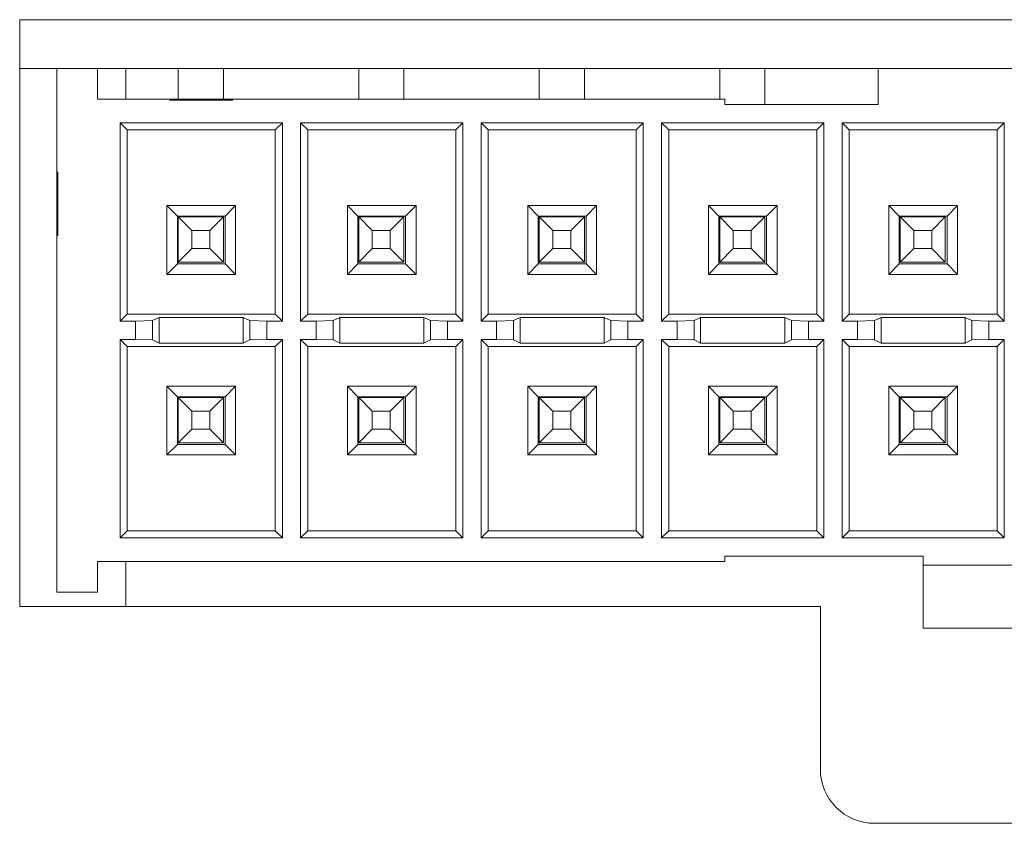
# Model space of a CAD drawing. Header units: inches. Extents: x 0.3 to 21.7, y 0.5 to 16.5.
# Tile 11 of 37: x 7.04 to 7.585, y 6.269 to 6.714. Entities that reach past the tile are written whole.
import ezdxf

# ---------------------------------------------------------------- set-up
doc = ezdxf.new("R2010")
doc.units = ezdxf.units.IN
doc.header["$MEASUREMENT"] = 0

msp = doc.modelspace()

# ---------------------------------------------------------------- linework, layer by layer
at = {"color": 7, "linetype": 'Continuous', "lineweight": 15}
for p, q in [((8.14158, 6.71397), (7.03958, 6.71397)), ((7.03958, 6.71397), (7.03958, 6.38897)), ((7.03958, 6.68697), (7.06018, 6.68697)), ((7.06018, 6.62947), (7.06018, 6.68697)), ((7.08268, 6.68697), (7.06018, 6.68697)), ((7.08268, 6.66997), (7.08268, 6.68697)), ((7.08268, 6.68697), (7.51518, 6.68697)), ((7.09843, 6.66997), (7.09843, 6.68697)), ((7.12743, 6.66997), (7.12743, 6.68697)), ((7.15243, 6.66997), (7.15243, 6.68697)), ((7.22743, 6.66997), (7.22743, 6.68697)), ((7.25243, 6.66997), (7.25243, 6.68697)), ((7.32743, 6.66997), (7.32743, 6.68697)), ((7.35243, 6.66997), (7.35243, 6.68697)), ((7.42743, 6.66997), (7.42743, 6.68697)), ((7.45243, 6.66697), (7.45243, 6.68697)), ((7.51518, 6.68697), (7.51518, 6.66697)), ((7.66518, 6.68697), (7.51518, 6.68697)), ((7.12268, 6.66997), (7.08268, 6.66997)), ((7.12268, 6.66947), (7.12268, 6.66997)), ((7.14018, 6.66997), (7.12268, 6.66997)), ((7.12268, 6.66947), (7.15768, 6.66947)), ((7.14018, 6.66947), (7.14018, 6.66997)), ((7.15768, 6.66997), (7.14018, 6.66997)), ((7.15768, 6.66947), (7.15768, 6.66997)), ((7.43018, 6.66997), (7.15768, 6.66997)), ((7.43018, 6.66997), (7.43018, 6.66697)), ((7.51518, 6.66697), (7.43018, 6.66697)), ((7.18511, 6.6569), (7.09525, 6.6569)), ((7.09525, 6.6569), (7.09525, 6.54705)), ((7.09525, 6.6569), (7.09918, 6.65297)), ((7.18511, 6.6569), (7.18118, 6.65297)), ((7.18511, 6.54705), (7.18511, 6.6569)), ((7.28511, 6.6569), (7.19525, 6.6569)), ((7.19525, 6.6569), (7.19525, 6.54705)), ((7.19525, 6.6569), (7.19918, 6.65297)), ((7.28511, 6.6569), (7.28118, 6.65297)), ((7.28511, 6.54705), (7.28511, 6.6569)), ((7.38511, 6.6569), (7.29525, 6.6569)), ((7.29525, 6.6569), (7.29525, 6.54705)), ((7.29525, 6.6569), (7.29918, 6.65297)), ((7.38511, 6.6569), (7.38118, 6.65297)), ((7.38511, 6.54705), (7.38511, 6.6569)), ((7.48511, 6.6569), (7.39525, 6.6569)), ((7.39525, 6.6569), (7.39525, 6.54705)), ((7.39525, 6.6569), (7.39918, 6.65297)), ((7.48511, 6.6569), (7.48118, 6.65297)), ((7.48511, 6.54705), (7.48511, 6.6569)), ((7.58511, 6.6569), (7.49525, 6.6569)), ((7.49525, 6.6569), (7.49525, 6.54705)), ((7.49525, 6.6569), (7.49918, 6.65297)), ((7.58511, 6.6569), (7.58118, 6.65297)), ((7.58511, 6.54705), (7.58511, 6.6569)), ((7.09918, 6.65297), (7.09918, 6.55097)), ((7.18118, 6.65297), (7.09918, 6.65297)), ((7.18118, 6.55097), (7.18118, 6.65297)), ((7.28118, 6.65297), (7.19918, 6.65297)), ((7.19918, 6.65297), (7.19918, 6.55097)), ((7.28118, 6.55097), (7.28118, 6.65297)), ((7.38118, 6.65297), (7.29918, 6.65297)), ((7.29918, 6.65297), (7.29918, 6.55097)), ((7.38118, 6.55097), (7.38118, 6.65297)), ((7.39918, 6.65297), (7.39918, 6.55097)), ((7.48118, 6.65297), (7.39918, 6.65297)), ((7.48118, 6.55097), (7.48118, 6.65297)), ((7.58118, 6.65297), (7.49918, 6.65297)), ((7.49918, 6.65297), (7.49918, 6.55097)), ((7.58118, 6.55097), (7.58118, 6.65297)), ((7.06068, 6.62947), (7.06018, 6.62947)), ((7.06018, 6.62947), (7.06018, 6.61197)), ((7.06068, 6.59447), (7.06068, 6.62947)), ((7.06068, 6.61197), (7.06018, 6.61197)), ((7.06018, 6.61197), (7.06018, 6.59447)), ((7.12116, 6.611), (7.12693, 6.60522)), ((7.12116, 6.611), (7.1592, 6.611)), ((7.12116, 6.57295), (7.12116, 6.611)), ((7.15343, 6.60522), (7.1592, 6.611)), ((7.1592, 6.57295), (7.1592, 6.611)), ((7.22116, 6.611), (7.22693, 6.60522)), ((7.22116, 6.611), (7.2592, 6.611)), ((7.22116, 6.57295), (7.22116, 6.611)), ((7.25343, 6.60522), (7.2592, 6.611)), ((7.2592, 6.57295), (7.2592, 6.611)), ((7.32116, 6.611), (7.32693, 6.60522)), ((7.32116, 6.611), (7.3592, 6.611)), ((7.32116, 6.57295), (7.32116, 6.611)), ((7.35343, 6.60522), (7.3592, 6.611)), ((7.3592, 6.57295), (7.3592, 6.611)), ((7.42116, 6.611), (7.42693, 6.60522)), ((7.42116, 6.611), (7.4592, 6.611)), ((7.42116, 6.57295), (7.42116, 6.611)), ((7.45343, 6.60522), (7.4592, 6.611)), ((7.4592, 6.57295), (7.4592, 6.611)), ((7.52116, 6.611), (7.52693, 6.60522)), ((7.52116, 6.611), (7.5592, 6.611)), ((7.52116, 6.57295), (7.52116, 6.611)), ((7.55343, 6.60522), (7.5592, 6.611)), ((7.5592, 6.57295), (7.5592, 6.611)), ((7.12693, 6.60522), (7.15343, 6.60522)), ((7.12693, 6.57872), (7.12693, 6.60522)), ((7.12743, 6.57972), (7.12743, 6.60472)), ((7.12743, 6.60472), (7.13493, 6.59722)), ((7.12743, 6.60472), (7.15243, 6.60472)), ((7.15243, 6.60472), (7.14493, 6.59722)), ((7.15243, 6.60472), (7.15243, 6.57972)), ((7.15343, 6.57872), (7.15343, 6.60522)), ((7.22693, 6.60522), (7.25343, 6.60522)), ((7.22693, 6.57872), (7.22693, 6.60522)), ((7.22743, 6.60472), (7.25243, 6.60472)), ((7.22743, 6.60472), (7.23493, 6.59722)), ((7.22743, 6.57972), (7.22743, 6.60472)), ((7.25243, 6.60472), (7.24493, 6.59722)), ((7.25243, 6.60472), (7.25243, 6.57972)), ((7.25343, 6.57872), (7.25343, 6.60522)), ((7.32693, 6.60522), (7.35343, 6.60522)), ((7.32693, 6.57872), (7.32693, 6.60522)), ((7.32743, 6.57972), (7.32743, 6.60472)), ((7.32743, 6.60472), (7.33493, 6.59722)), ((7.32743, 6.60472), (7.35243, 6.60472)), ((7.35243, 6.60472), (7.34493, 6.59722)), ((7.35243, 6.60472), (7.35243, 6.57972)), ((7.35343, 6.57872), (7.35343, 6.60522)), ((7.42693, 6.60522), (7.45343, 6.60522)), ((7.42693, 6.57872), (7.42693, 6.60522)), ((7.42743, 6.60472), (7.45243, 6.60472)), ((7.42743, 6.60472), (7.43493, 6.59722)), ((7.42743, 6.57972), (7.42743, 6.60472)), ((7.45243, 6.60472), (7.44493, 6.59722)), ((7.45243, 6.60472), (7.45243, 6.57972)), ((7.45343, 6.57872), (7.45343, 6.60522)), ((7.52693, 6.60522), (7.55343, 6.60522)), ((7.52693, 6.57872), (7.52693, 6.60522)), ((7.52743, 6.57972), (7.52743, 6.60472)), ((7.52743, 6.60472), (7.53493, 6.59722)), ((7.52743, 6.60472), (7.55243, 6.60472)), ((7.55243, 6.60472), (7.54493, 6.59722)), ((7.55243, 6.60472), (7.55243, 6.57972)), ((7.55343, 6.57872), (7.55343, 6.60522)), ((7.13493, 6.59722), (7.13493, 6.58722)), ((7.14493, 6.59722), (7.13493, 6.59722)), ((7.14493, 6.58722), (7.14493, 6.59722)), ((7.23493, 6.59722), (7.23493, 6.58722)), ((7.24493, 6.59722), (7.23493, 6.59722)), ((7.24493, 6.58722), (7.24493, 6.59722)), ((7.33493, 6.59722), (7.33493, 6.58722)), ((7.34493, 6.59722), (7.33493, 6.59722)), ((7.34493, 6.58722), (7.34493, 6.59722)), ((7.44493, 6.59722), (7.43493, 6.59722)), ((7.43493, 6.59722), (7.43493, 6.58722)), ((7.44493, 6.58722), (7.44493, 6.59722)), ((7.53493, 6.59722), (7.53493, 6.58722)), ((7.54493, 6.59722), (7.53493, 6.59722)), ((7.54493, 6.58722), (7.54493, 6.59722)), ((7.06018, 6.39697), (7.06018, 6.59447)), ((7.06068, 6.59447), (7.06018, 6.59447)), ((7.13493, 6.58722), (7.12743, 6.57972)), ((7.13493, 6.58722), (7.14493, 6.58722)), ((7.14493, 6.58722), (7.15243, 6.57972)), ((7.23493, 6.58722), (7.22743, 6.57972)), ((7.23493, 6.58722), (7.24493, 6.58722)), ((7.24493, 6.58722), (7.25243, 6.57972)), ((7.33493, 6.58722), (7.32743, 6.57972)), ((7.33493, 6.58722), (7.34493, 6.58722)), ((7.34493, 6.58722), (7.35243, 6.57972)), ((7.43493, 6.58722), (7.42743, 6.57972)), ((7.43493, 6.58722), (7.44493, 6.58722)), ((7.44493, 6.58722), (7.45243, 6.57972)), ((7.53493, 6.58722), (7.52743, 6.57972)), ((7.53493, 6.58722), (7.54493, 6.58722)), ((7.54493, 6.58722), (7.55243, 6.57972)), ((7.15243, 6.57972), (7.12743, 6.57972)), ((7.25243, 6.57972), (7.22743, 6.57972)), ((7.35243, 6.57972), (7.32743, 6.57972)), ((7.45243, 6.57972), (7.42743, 6.57972)), ((7.55243, 6.57972), (7.52743, 6.57972)), ((7.12693, 6.57872), (7.12116, 6.57295)), ((7.15343, 6.57872), (7.12693, 6.57872)), ((7.1592, 6.57295), (7.15343, 6.57872)), ((7.22693, 6.57872), (7.22116, 6.57295)), ((7.25343, 6.57872), (7.22693, 6.57872)), ((7.2592, 6.57295), (7.25343, 6.57872)), ((7.32693, 6.57872), (7.32116, 6.57295)), ((7.35343, 6.57872), (7.32693, 6.57872)), ((7.3592, 6.57295), (7.35343, 6.57872)), ((7.42693, 6.57872), (7.42116, 6.57295)), ((7.45343, 6.57872), (7.42693, 6.57872)), ((7.4592, 6.57295), (7.45343, 6.57872)), ((7.52693, 6.57872), (7.52116, 6.57295)), ((7.55343, 6.57872), (7.52693, 6.57872)), ((7.5592, 6.57295), (7.55343, 6.57872)), ((7.1592, 6.57295), (7.12116, 6.57295)), ((7.2592, 6.57295), (7.22116, 6.57295)), ((7.3592, 6.57295), (7.32116, 6.57295)), ((7.4592, 6.57295), (7.42116, 6.57295)), ((7.5592, 6.57295), (7.52116, 6.57295)), ((7.09525, 6.54705), (7.09918, 6.55097)), ((7.09525, 6.54705), (7.10383, 6.54705)), ((7.09918, 6.55097), (7.18118, 6.55097)), ((7.1132, 6.54731), (7.10383, 6.54705)), ((7.10383, 6.54705), (7.10383, 6.5369)), ((7.11687, 6.54914), (7.1132, 6.54731)), ((7.1132, 6.54731), (7.1132, 6.53664)), ((7.16349, 6.54914), (7.11687, 6.54914)), ((7.11687, 6.54914), (7.11687, 6.53481)), ((7.16716, 6.54731), (7.16349, 6.54914)), ((7.16349, 6.54914), (7.16349, 6.53481)), ((7.17653, 6.54705), (7.16716, 6.54731)), ((7.16716, 6.53664), (7.16716, 6.54731)), ((7.17653, 6.54705), (7.17653, 6.5369)), ((7.17653, 6.54705), (7.18511, 6.54705)), ((7.18511, 6.54705), (7.18118, 6.55097)), ((7.19525, 6.54705), (7.19918, 6.55097)), ((7.19525, 6.54705), (7.20383, 6.54705)), ((7.19918, 6.55097), (7.28118, 6.55097)), ((7.2132, 6.54731), (7.20383, 6.54705)), ((7.20383, 6.54705), (7.20383, 6.5369)), ((7.21687, 6.54914), (7.2132, 6.54731)), ((7.2132, 6.54731), (7.2132, 6.53664)), ((7.26349, 6.54914), (7.21687, 6.54914)), ((7.21687, 6.54914), (7.21687, 6.53481)), ((7.26716, 6.54731), (7.26349, 6.54914)), ((7.26349, 6.54914), (7.26349, 6.53481)), ((7.27653, 6.54705), (7.26716, 6.54731)), ((7.26716, 6.53664), (7.26716, 6.54731)), ((7.27653, 6.54705), (7.27653, 6.5369)), ((7.27653, 6.54705), (7.28511, 6.54705)), ((7.28511, 6.54705), (7.28118, 6.55097)), ((7.29525, 6.54705), (7.29918, 6.55097)), ((7.29525, 6.54705), (7.30383, 6.54705)), ((7.29918, 6.55097), (7.38118, 6.55097)), ((7.3132, 6.54731), (7.30383, 6.54705)), ((7.30383, 6.54705), (7.30383, 6.5369)), ((7.31687, 6.54914), (7.3132, 6.54731)), ((7.3132, 6.54731), (7.3132, 6.53664)), ((7.36349, 6.54914), (7.31687, 6.54914)), ((7.31687, 6.54914), (7.31687, 6.53481)), ((7.36716, 6.54731), (7.36349, 6.54914)), ((7.36349, 6.54914), (7.36349, 6.53481)), ((7.36716, 6.53664), (7.36716, 6.54731)), ((7.37653, 6.54705), (7.36716, 6.54731)), ((7.37653, 6.54705), (7.37653, 6.5369)), ((7.37653, 6.54705), (7.38511, 6.54705)), ((7.38511, 6.54705), (7.38118, 6.55097)), ((7.39525, 6.54705), (7.39918, 6.55097)), ((7.39525, 6.54705), (7.40383, 6.54705)), ((7.39918, 6.55097), (7.48118, 6.55097)), ((7.4132, 6.54731), (7.40383, 6.54705)), ((7.40383, 6.54705), (7.40383, 6.5369)), ((7.41687, 6.54914), (7.4132, 6.54731)), ((7.4132, 6.54731), (7.4132, 6.53664)), ((7.46349, 6.54914), (7.41687, 6.54914)), ((7.41687, 6.54914), (7.41687, 6.53481)), ((7.46716, 6.54731), (7.46349, 6.54914)), ((7.46349, 6.54914), (7.46349, 6.53481)), ((7.46716, 6.53664), (7.46716, 6.54731)), ((7.47653, 6.54705), (7.46716, 6.54731)), ((7.47653, 6.54705), (7.47653, 6.5369)), ((7.47653, 6.54705), (7.48511, 6.54705)), ((7.48511, 6.54705), (7.48118, 6.55097)), ((7.49525, 6.54705), (7.49918, 6.55097)), ((7.49525, 6.54705), (7.50383, 6.54705)), ((7.49918, 6.55097), (7.58118, 6.55097)), ((7.5132, 6.54731), (7.50383, 6.54705)), ((7.50383, 6.54705), (7.50383, 6.5369)), ((7.51687, 6.54914), (7.5132, 6.54731)), ((7.5132, 6.54731), (7.5132, 6.53664)), ((7.56349, 6.54914), (7.51687, 6.54914)), ((7.51687, 6.54914), (7.51687, 6.53481)), ((7.56716, 6.54731), (7.56349, 6.54914)), ((7.56349, 6.54914), (7.56349, 6.53481)), ((7.56716, 6.53664), (7.56716, 6.54731)), ((7.57653, 6.54705), (7.56716, 6.54731)), ((7.57653, 6.54705), (7.57653, 6.5369)), ((7.57653, 6.54705), (7.58511, 6.54705)), ((7.58511, 6.54705), (7.58118, 6.55097)), ((7.09525, 6.5369), (7.10383, 6.5369)), ((7.09525, 6.42705), (7.09525, 6.5369)), ((7.09525, 6.5369), (7.09918, 6.53297)), ((7.1132, 6.53664), (7.10383, 6.5369)), ((7.11687, 6.53481), (7.1132, 6.53664)), ((7.16716, 6.53664), (7.16349, 6.53481)), ((7.17653, 6.5369), (7.16716, 6.53664)), ((7.17653, 6.5369), (7.18511, 6.5369)), ((7.18511, 6.5369), (7.18118, 6.53297)), ((7.18511, 6.5369), (7.18511, 6.42705)), ((7.19525, 6.5369), (7.20383, 6.5369)), ((7.19525, 6.42705), (7.19525, 6.5369)), ((7.19525, 6.5369), (7.19918, 6.53297)), ((7.2132, 6.53664), (7.20383, 6.5369)), ((7.21687, 6.53481), (7.2132, 6.53664)), ((7.26716, 6.53664), (7.26349, 6.53481)), ((7.27653, 6.5369), (7.26716, 6.53664)), ((7.27653, 6.5369), (7.28511, 6.5369)), ((7.28511, 6.5369), (7.28118, 6.53297)), ((7.28511, 6.5369), (7.28511, 6.42705)), ((7.29525, 6.5369), (7.30383, 6.5369)), ((7.29525, 6.42705), (7.29525, 6.5369)), ((7.29525, 6.5369), (7.29918, 6.53297)), ((7.3132, 6.53664), (7.30383, 6.5369)), ((7.31687, 6.53481), (7.3132, 6.53664)), ((7.36716, 6.53664), (7.36349, 6.53481)), ((7.37653, 6.5369), (7.36716, 6.53664)), ((7.37653, 6.5369), (7.38511, 6.5369)), ((7.38511, 6.5369), (7.38118, 6.53297)), ((7.38511, 6.5369), (7.38511, 6.42705)), ((7.39525, 6.5369), (7.40383, 6.5369)), ((7.39525, 6.42705), (7.39525, 6.5369)), ((7.39525, 6.5369), (7.39918, 6.53297)), ((7.4132, 6.53664), (7.40383, 6.5369)), ((7.41687, 6.53481), (7.4132, 6.53664)), ((7.46716, 6.53664), (7.46349, 6.53481)), ((7.47653, 6.5369), (7.46716, 6.53664)), ((7.47653, 6.5369), (7.48511, 6.5369)), ((7.48511, 6.5369), (7.48118, 6.53297)), ((7.48511, 6.5369), (7.48511, 6.42705)), ((7.49525, 6.5369), (7.50383, 6.5369)), ((7.49525, 6.42705), (7.49525, 6.5369)), ((7.49525, 6.5369), (7.49918, 6.53297)), ((7.5132, 6.53664), (7.50383, 6.5369)), ((7.51687, 6.53481), (7.5132, 6.53664)), ((7.56716, 6.53664), (7.56349, 6.53481)), ((7.57653, 6.5369), (7.56716, 6.53664)), ((7.57653, 6.5369), (7.58511, 6.5369)), ((7.58511, 6.5369), (7.58118, 6.53297)), ((7.58511, 6.5369), (7.58511, 6.42705)), ((7.09918, 6.53297), (7.18118, 6.53297)), ((7.09918, 6.43097), (7.09918, 6.53297)), ((7.16349, 6.53481), (7.11687, 6.53481)), ((7.18118, 6.53297), (7.18118, 6.43097)), ((7.19918, 6.53297), (7.28118, 6.53297)), ((7.19918, 6.43097), (7.19918, 6.53297)), ((7.26349, 6.53481), (7.21687, 6.53481)), ((7.28118, 6.53297), (7.28118, 6.43097)), ((7.29918, 6.53297), (7.38118, 6.53297)), ((7.29918, 6.43097), (7.29918, 6.53297)), ((7.36349, 6.53481), (7.31687, 6.53481)), ((7.38118, 6.53297), (7.38118, 6.43097)), ((7.39918, 6.43097), (7.39918, 6.53297)), ((7.39918, 6.53297), (7.48118, 6.53297)), ((7.46349, 6.53481), (7.41687, 6.53481)), ((7.48118, 6.53297), (7.48118, 6.43097)), ((7.49918, 6.43097), (7.49918, 6.53297)), ((7.49918, 6.53297), (7.58118, 6.53297)), ((7.56349, 6.53481), (7.51687, 6.53481)), ((7.58118, 6.53297), (7.58118, 6.43097)), ((7.1592, 6.511), (7.12116, 6.511)), ((7.12116, 6.511), (7.12116, 6.47295)), ((7.12693, 6.50522), (7.12116, 6.511)), ((7.1592, 6.511), (7.15343, 6.50522)), ((7.1592, 6.511), (7.1592, 6.47295)), ((7.2592, 6.511), (7.22116, 6.511)), ((7.22116, 6.511), (7.22116, 6.47295)), ((7.22693, 6.50522), (7.22116, 6.511)), ((7.2592, 6.511), (7.25343, 6.50522)), ((7.2592, 6.511), (7.2592, 6.47295)), ((7.3592, 6.511), (7.32116, 6.511)), ((7.32116, 6.511), (7.32116, 6.47295)), ((7.32693, 6.50522), (7.32116, 6.511)), ((7.3592, 6.511), (7.35343, 6.50522)), ((7.3592, 6.511), (7.3592, 6.47295)), ((7.4592, 6.511), (7.42116, 6.511)), ((7.42116, 6.511), (7.42116, 6.47295)), ((7.42693, 6.50522), (7.42116, 6.511)), ((7.4592, 6.511), (7.45343, 6.50522)), ((7.4592, 6.511), (7.4592, 6.47295)), ((7.5592, 6.511), (7.52116, 6.511)), ((7.52116, 6.511), (7.52116, 6.47295)), ((7.52693, 6.50522), (7.52116, 6.511)), ((7.5592, 6.511), (7.55343, 6.50522)), ((7.5592, 6.511), (7.5592, 6.47295)), ((7.15343, 6.50522), (7.12693, 6.50522)), ((7.12693, 6.50522), (7.12693, 6.47872)), ((7.12743, 6.50472), (7.15243, 6.50472)), ((7.12743, 6.50472), (7.13493, 6.49722)), ((7.12743, 6.47972), (7.12743, 6.50472)), ((7.15243, 6.50472), (7.14493, 6.49722)), ((7.15243, 6.50472), (7.15243, 6.47972)), ((7.15343, 6.50522), (7.15343, 6.47872)), ((7.22693, 6.50522), (7.22693, 6.47872)), ((7.25343, 6.50522), (7.22693, 6.50522)), ((7.22743, 6.47972), (7.22743, 6.50472)), ((7.22743, 6.50472), (7.23493, 6.49722)), ((7.22743, 6.50472), (7.25243, 6.50472)), ((7.25243, 6.50472), (7.24493, 6.49722)), ((7.25243, 6.50472), (7.25243, 6.47972)), ((7.25343, 6.50522), (7.25343, 6.47872)), ((7.32693, 6.50522), (7.32693, 6.47872)), ((7.35343, 6.50522), (7.32693, 6.50522)), ((7.32743, 6.47972), (7.32743, 6.50472)), ((7.32743, 6.50472), (7.33493, 6.49722)), ((7.32743, 6.50472), (7.35243, 6.50472)), ((7.35243, 6.50472), (7.34493, 6.49722)), ((7.35243, 6.50472), (7.35243, 6.47972)), ((7.35343, 6.50522), (7.35343, 6.47872)), ((7.45343, 6.50522), (7.42693, 6.50522)), ((7.42693, 6.50522), (7.42693, 6.47872)), ((7.42743, 6.50472), (7.45243, 6.50472)), ((7.42743, 6.50472), (7.43493, 6.49722)), ((7.42743, 6.47972), (7.42743, 6.50472)), ((7.45243, 6.50472), (7.44493, 6.49722)), ((7.45243, 6.50472), (7.45243, 6.47972)), ((7.45343, 6.50522), (7.45343, 6.47872)), ((7.52693, 6.50522), (7.52693, 6.47872)), ((7.55343, 6.50522), (7.52693, 6.50522)), ((7.52743, 6.50472), (7.55243, 6.50472)), ((7.52743, 6.50472), (7.53493, 6.49722)), ((7.52743, 6.47972), (7.52743, 6.50472)), ((7.55243, 6.50472), (7.54493, 6.49722)), ((7.55243, 6.50472), (7.55243, 6.47972)), ((7.55343, 6.50522), (7.55343, 6.47872)), ((7.13493, 6.49722), (7.13493, 6.48722)), ((7.14493, 6.49722), (7.13493, 6.49722)), ((7.14493, 6.48722), (7.14493, 6.49722)), ((7.23493, 6.49722), (7.23493, 6.48722)), ((7.24493, 6.49722), (7.23493, 6.49722)), ((7.24493, 6.48722), (7.24493, 6.49722)), ((7.33493, 6.49722), (7.33493, 6.48722)), ((7.34493, 6.49722), (7.33493, 6.49722)), ((7.34493, 6.48722), (7.34493, 6.49722)), ((7.44493, 6.49722), (7.43493, 6.49722)), ((7.43493, 6.49722), (7.43493, 6.48722)), ((7.44493, 6.48722), (7.44493, 6.49722)), ((7.54493, 6.49722), (7.53493, 6.49722)), ((7.53493, 6.49722), (7.53493, 6.48722)), ((7.54493, 6.48722), (7.54493, 6.49722)), ((7.13493, 6.48722), (7.12743, 6.47972)), ((7.13493, 6.48722), (7.14493, 6.48722)), ((7.14493, 6.48722), (7.15243, 6.47972)), ((7.23493, 6.48722), (7.22743, 6.47972)), ((7.23493, 6.48722), (7.24493, 6.48722)), ((7.24493, 6.48722), (7.25243, 6.47972)), ((7.33493, 6.48722), (7.32743, 6.47972)), ((7.33493, 6.48722), (7.34493, 6.48722)), ((7.34493, 6.48722), (7.35243, 6.47972)), ((7.43493, 6.48722), (7.42743, 6.47972)), ((7.43493, 6.48722), (7.44493, 6.48722)), ((7.44493, 6.48722), (7.45243, 6.47972)), ((7.53493, 6.48722), (7.52743, 6.47972)), ((7.53493, 6.48722), (7.54493, 6.48722)), ((7.54493, 6.48722), (7.55243, 6.47972)), ((7.12116, 6.47295), (7.12693, 6.47872)), ((7.12693, 6.47872), (7.15343, 6.47872)), ((7.15243, 6.47972), (7.12743, 6.47972)), ((7.15343, 6.47872), (7.1592, 6.47295)), ((7.22116, 6.47295), (7.22693, 6.47872)), ((7.22693, 6.47872), (7.25343, 6.47872)), ((7.25243, 6.47972), (7.22743, 6.47972)), ((7.25343, 6.47872), (7.2592, 6.47295)), ((7.32116, 6.47295), (7.32693, 6.47872)), ((7.32693, 6.47872), (7.35343, 6.47872)), ((7.35243, 6.47972), (7.32743, 6.47972)), ((7.35343, 6.47872), (7.3592, 6.47295)), ((7.42116, 6.47295), (7.42693, 6.47872)), ((7.42693, 6.47872), (7.45343, 6.47872)), ((7.45243, 6.47972), (7.42743, 6.47972)), ((7.45343, 6.47872), (7.4592, 6.47295)), ((7.52116, 6.47295), (7.52693, 6.47872)), ((7.52693, 6.47872), (7.55343, 6.47872)), ((7.55243, 6.47972), (7.52743, 6.47972)), ((7.55343, 6.47872), (7.5592, 6.47295)), ((7.12116, 6.47295), (7.1592, 6.47295)), ((7.22116, 6.47295), (7.2592, 6.47295)), ((7.32116, 6.47295), (7.3592, 6.47295)), ((7.42116, 6.47295), (7.4592, 6.47295)), ((7.52116, 6.47295), (7.5592, 6.47295)), ((7.09525, 6.42705), (7.09918, 6.43097)), ((7.18511, 6.42705), (7.09525, 6.42705)), ((7.18118, 6.43097), (7.09918, 6.43097)), ((7.18511, 6.42705), (7.18118, 6.43097)), ((7.19525, 6.42705), (7.19918, 6.43097)), ((7.28511, 6.42705), (7.19525, 6.42705)), ((7.28118, 6.43097), (7.19918, 6.43097)), ((7.28511, 6.42705), (7.28118, 6.43097)), ((7.29525, 6.42705), (7.29918, 6.43097)), ((7.38511, 6.42705), (7.29525, 6.42705)), ((7.38118, 6.43097), (7.29918, 6.43097)), ((7.38511, 6.42705), (7.38118, 6.43097)), ((7.39525, 6.42705), (7.39918, 6.43097)), ((7.48511, 6.42705), (7.39525, 6.42705)), ((7.48118, 6.43097), (7.39918, 6.43097)), ((7.48511, 6.42705), (7.48118, 6.43097)), ((7.49525, 6.42705), (7.49918, 6.43097)), ((7.58511, 6.42705), (7.49525, 6.42705)), ((7.58118, 6.43097), (7.49918, 6.43097)), ((7.58511, 6.42705), (7.58118, 6.43097)), ((7.54018, 6.41697), (7.43018, 6.41697)), ((7.43018, 6.41397), (7.43018, 6.41697)), ((7.54018, 6.41697), (7.54018, 6.41197)), ((7.43018, 6.41397), (7.08268, 6.41397)), ((7.08268, 6.39697), (7.08268, 6.41397)), ((7.09843, 6.38897), (7.09843, 6.41397)), ((7.64018, 6.41197), (7.54018, 6.41197)), ((7.54018, 6.41197), (7.54018, 6.37697)), ((7.06018, 6.39697), (7.08268, 6.39697)), ((7.03958, 6.38897), (7.48318, 6.38897)), ((7.48318, 6.38897), (7.48318, 6.29897)), ((7.64018, 6.37697), (7.54018, 6.37697)), ((7.51318, 6.26897), (7.65818, 6.26897))]:
    msp.add_line(p, q, dxfattribs=at)
msp.add_arc((7.51318, 6.29897), 0.03, 180, 270, dxfattribs=at)

doc.saveas('drawing.dxf')
